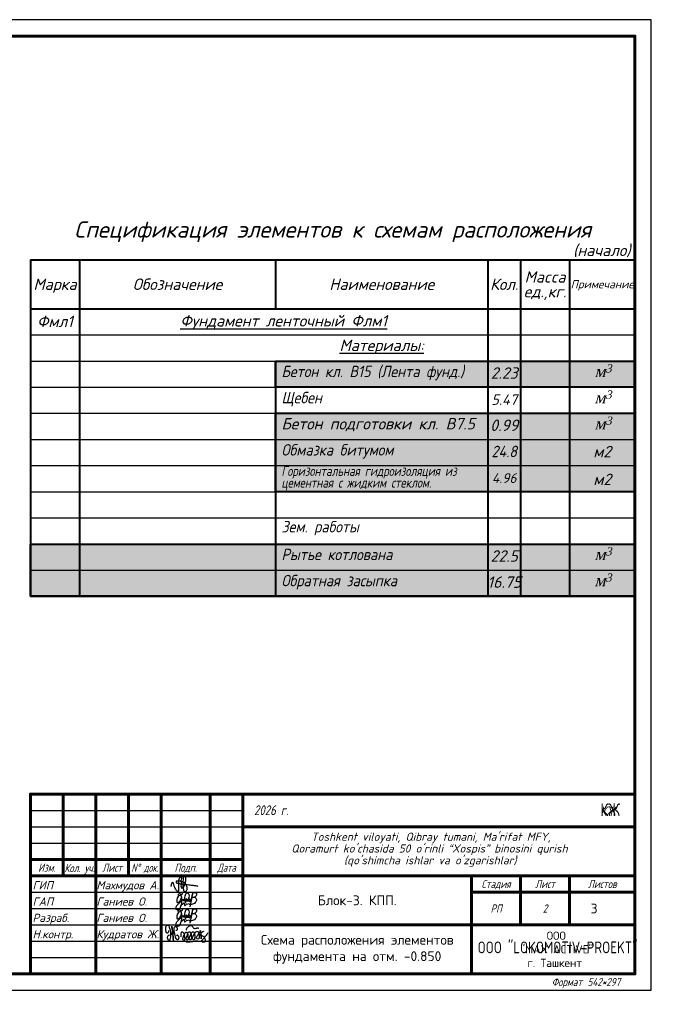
# Model space of a CAD drawing. Header units: millimetres. Extents: x 494616 to 29467618, y -815866 to -785734.
# Tile 9 of 21: x 622523 to 642406, y -815866 to -785734. Entities that reach past the tile are written whole.
import ezdxf
from ezdxf.enums import TextEntityAlignment as Align

# ---------------------------------------------------------------- set-up
doc = ezdxf.new("R2010")
doc.units = ezdxf.units.MM
doc.linetypes.add('CENTER', pattern=[50.8, 31.75, -6.35, 6.35, -6.35])
doc.layers.add('HVA. Текст (Text) RU.0', color=7, linetype='Continuous', lineweight=13)
doc.layers.add('текст', color=7, linetype='Continuous', lineweight=25)
doc.layers.add('RAZMER', color=5, linetype='Continuous')
doc.styles.add('GOST 2.304', font='CS_Gost2304.shx', dxfattribs={"oblique": 15})
doc.styles.add('GOST_R', font='times.ttf')
doc.styles.add('ISO', font='isocpeur.ttf')
doc.styles.add('ISOCPEUR', font='isocpeui.ttf')
doc.styles.add('SPDS1', font='spds.shx', dxfattribs={"width": 0.8})
doc.styles.add('style4', font='isocpeur.ttf', dxfattribs={"height": 350})
doc.styles.add('ГОСТ 250', font='isocpeui.ttf', dxfattribs={"height": 250})
doc.styles.add('ГОСТ 300', font='isocpeui.ttf', dxfattribs={"height": 250})

# ---------------------------------------------------------------- blocks, each defined once
blk = doc.blocks.new('*U867')
at = {"color": 13, "linetype": 'Continuous', "lineweight": 60}
for p, q in [((-180, 60), (-180, 35)), ((-170, 60), (-170, 5)), ((-160, 60), (-160, 35)), ((-150, 60), (-150, 5)), ((-135, 60), (-135, 5)), ((-125, 5), (-125, 59.99)), ((-125, 50), (-5, 50)), ((-190, 40), (-125, 40)), ((-190, 35), (-5, 35)), ((-55, 5), (-55, 35)), ((-55, 35), (-55, 5)), ((-40, 35), (-40, 20)), ((-25, 35), (-25, 20)), ((-55, 30), (-5, 30)), ((-125, 20), (-5, 20))]:
    blk.add_line(p, q, dxfattribs=at)
at = {"color": 0, "linetype": 'Continuous', "lineweight": -2}
for p, q in [((-190, 55), (-125, 55)), ((-190, 50), (-125, 50)), ((-190, 45), (-125, 45)), ((-190, 30), (-125, 30)), ((-190, 25), (-125, 25)), ((-190, 20), (-125, 20)), ((-190, 15), (-125, 15)), ((-190, 10), (-125, 10))]:
    blk.add_line(p, q, dxfattribs=at)
blk.add_lwpolyline([(-541.81, 0), (0, 0), (0, 297), (-541.81, 297), (-541.81, 0)], dxfattribs=at)
at = {"color": 13, "linetype": 'Continuous', "lineweight": 60}
blk.add_lwpolyline([(-521.81, 5), (-5, 5), (-5, 292), (-521.81, 292), (-521.81, 5)], dxfattribs=at)
blk.add_lwpolyline([(-5, 5), (-190, 5), (-190, 60), (-5, 60)], close=True, dxfattribs=at)
at = {"color": 0, "linetype": 'Continuous', "lineweight": -2, "style": 'GOST 2.304', "oblique": 15}
for s, p in [('Изм.', (-185, 37.5)), ('Лист', (-165, 37.5)), ('Подп.', (-142.5, 37.5)), ('Стадия', (-47.5, 32.5)), ('Лист', (-32.5, 32.5)), ('Листов', (-15, 32.5))]:
    blk.add_text(s, height=2.5, dxfattribs=at).set_placement(p, align=Align.MIDDLE_CENTER)
at = {"color": 0, "linetype": 'Continuous', "lineweight": -2, "style": 'GOST 2.304', "oblique": 15, "width": 0.647487}
blk.add_text('Кол. уч.', height=2.5, dxfattribs=at).set_placement((-179.6, 36.13), (-170.35, 36.13), align=Align.FIT)
at = {"color": 0, "linetype": 'Continuous', "lineweight": -2, "style": 'GOST 2.304', "oblique": 15}
for s, width, p in [('N%%d док.', 0.8, (-155, 37.5)), ('Дата', 0.9, (-130, 37.5))]:
    blk.add_text(s, height=2.5, dxfattribs=dict(at, width=width)).set_placement(p, align=Align.MIDDLE_CENTER)
blk.add_text('Формат', height=2.5, dxfattribs=at).set_placement((-21.19, 1.25), align=Align.RIGHT)
for tag, p in [('ДАТА_С7', (-532.61, 275.6)), ('ДАТА_С8', (-527.61, 275.6)), ('ДАТА_С9', (-522.61, 275.6)), ('ФАМИЛИЯ_С7', (-532.61, 240.6)), ('ФАМИЛИЯ_С8', (-527.61, 240.6)), ('ФАМИЛИЯ_С9', (-522.61, 240.6)), ('ДОЛЖНОСТЬ_С7', (-532.61, 220.6)), ('ДОЛЖНОСТЬ_С8', (-527.61, 220.6)), ('ДОЛЖНОСТЬ_С9', (-522.61, 220.6)), ('ДАТА_С4', (-532.61, 210.6)), ('ДАТА_С5', (-527.61, 210.6)), ('ДАТА_С6', (-522.61, 210.6)), ('ФАМИЛИЯ_С4', (-532.61, 175.6)), ('ФАМИЛИЯ_С5', (-527.61, 175.6)), ('ФАМИЛИЯ_С6', (-522.61, 175.6)), ('ДОЛЖНОСТЬ_С4', (-532.61, 155.6)), ('ДОЛЖНОСТЬ_С5', (-527.61, 155.6)), ('ДОЛЖНОСТЬ_С6', (-522.61, 155.6)), ('ДАТА_С1', (-532.61, 145.6)), ('ДАТА_С2', (-527.61, 145.6)), ('ДАТА_С3', (-522.61, 145.6)), ('ФАМИЛИЯ_С1', (-532.61, 110.6)), ('ФАМИЛИЯ_С2', (-527.61, 110.6)), ('ФАМИЛИЯ_С3', (-522.61, 110.6)), ('ДОЛЖНОСТЬ_С1', (-532.61, 90.6)), ('ДОЛЖНОСТЬ_С2', (-527.61, 90.6)), ('ДОЛЖНОСТЬ_С3', (-522.61, 90.6))]:
    blk.add_attdef(tag, p, '', height=2.5, rotation=90, dxfattribs=at)
for tag, p in [('ИЗМЕНЕНИЕ4', (-185, 55.95)), ('УЧАСТОК4', (-175, 55.95)), ('ЛИСТ4', (-165, 55.95)), ('ДОК4', (-155, 55.95)), ('ИЗМЕНЕНИЕ3', (-185, 50.95)), ('УЧАСТОК3', (-175, 50.95)), ('ЛИСТ3', (-165, 50.95)), ('ДОК3', (-155, 50.95)), ('ИЗМЕНЕНИЕ2', (-185, 45.95)), ('УЧАСТОК2', (-175, 45.95)), ('ЛИСТ2', (-165, 45.95)), ('ДОК2', (-155, 45.95)), ('НАИМЕНОВАНИЕ1', (-66.57, 45.54)), ('ИЗМЕНЕНИЕ1', (-185, 40.95)), ('УЧАСТОК1', (-175, 40.95)), ('ЛИСТ1', (-165, 40.95)), ('ДОК1', (-155, 40.95)), ('НАИМЕНОВАНИЕ2', (-66.57, 41.18)), ('НАИМЕНОВАНИЕ3', (-66.57, 36.94)), ('СООРУЖЕНИЕ1', (-89.86, 30.35)), ('СООРУЖЕНИЕ2', (-89.86, 25.99)), ('СООРУЖЕНИЕ3', (-89.86, 21.75)), ('НАИМЕНОВАНИЕ_ЛИСТА1', (-90.36, 15.32)), ('НАИМЕНОВАНИЕ_ЛИСТА2', (-90.36, 10.97)), ('НАИМЕНОВАНИЕ_ЛИСТА3', (-90.36, 6.72))]:
    blk.add_attdef(tag, text='', height=2.5, dxfattribs=at).set_placement(p, align=Align.CENTER)
at = {"color": 0, "linetype": 'Continuous', "lineweight": -2, "style": 'GOST 2.304', "oblique": 15, "flags": 8}
for tag, p in [('ДАТА10', (-130.07, 55.83)), ('ДАТА9', (-130.07, 50.83)), ('ДАТА8', (-130.07, 45.83)), ('ДАТА7', (-130.07, 40.83)), ('ДАТА6', (-130.07, 30.83)), ('ДАТА5', (-130.07, 25.83)), ('ДАТА4', (-130.07, 20.83)), ('ДАТА3', (-130.07, 15.83)), ('ДАТА2', (-130.07, 10.83)), ('ДАТА1', (-130.07, 5.83))]:
    blk.add_attdef(tag, text='', height=2.5, dxfattribs=at).set_placement(p, align=Align.CENTER)
at = {"color": 0, "linetype": 'Continuous', "lineweight": -2, "style": 'GOST 2.304', "oblique": 15}
blk.add_attdef('!ШИФР', text='', height=5, dxfattribs=at).set_placement((-60.29, 52.75), align=Align.RIGHT)
for tag, p, height in [('!РАЗДЕЛ', (-60.07, 52.75), 5), ('ДОЛЖНОСТЬ6', (-188.95, 30.95), 2.5), ('ФАМИЛИЯ6', (-168.95, 30.95), 2.5), ('ДОЛЖНОСТЬ5', (-188.95, 25.95), 2.5), ('ФАМИЛИЯ5', (-168.95, 25.95), 2.5), ('ДОЛЖНОСТЬ4', (-188.95, 20.95), 2.5), ('ФАМИЛИЯ4', (-168.95, 20.95), 2.5), ('ДОЛЖНОСТЬ3', (-188.95, 15.95), 2.5), ('ФАМИЛИЯ3', (-168.95, 15.95), 2.5), ('ДОЛЖНОСТЬ2', (-188.95, 10.95), 2.5), ('ФАМИЛИЯ2', (-168.95, 10.95), 2.5), ('ДОЛЖНОСТЬ1', (-188.95, 5.95), 2.5), ('ФАМИЛИЯ1', (-168.95, 5.95), 2.5)]:
    blk.add_attdef(tag, p, '', height=height, dxfattribs=at)
for tag, p in [('!СТАДИЯ', (-47.46, 25)), ('!НОМЕР', (-32.5, 25)), ('КОЛИЧЕСТВО_ЛИСТОВ', (-15, 25)), ('КОЛИЧЕСТВО_ЛИСТОВ', (-19.29, 13.01))]:
    blk.add_attdef(tag, text='', height=2.5, dxfattribs=at).set_placement(p, align=Align.MIDDLE_CENTER)
at = {"color": 0, "linetype": 'Continuous', "lineweight": -2, "style": 'GOST 2.304', "oblique": 15, "flags": 8}
blk.add_attdef('!ФОРМАТ', (-19.5, 1.25), '', height=2.5, dxfattribs=at)
blk = doc.blocks.new('A$C42D14D62')
at = {"color": 0, "style": 'GOST_R', "oblique": 15}
for s, height, p in [('3', 250, (331, 142)), ('м', 350, (0, 3))]:
    blk.add_text(s, height=height, dxfattribs=at).set_placement(p)
blk = doc.blocks.new('A$C4c4061ee')
at = {"color": 184, "lineweight": 30}
blk.add_spline([(-39.7, -7.1), (-36.8, 4), (-34, 7.9), (-31.2, -0.1), (-24.1, -16.2), (-16.7, -23.5), (-13.9, -23.5), (-12.5, -17.9), (-12.5, 12.7), (-8.3, 24.8), (-4.4, 27), (-3.4, 21.4), (-5.7, 12.9), (-4.4, 8), (-4.4, -10), (-2, -12.6), (3.3, -10), (9.6, 6.1), (12.6, 19.5), (7.6, 28.9), (4.7, 26.6), (2.4, 16.6), (1.1, -1.2), (2.9, -14.2), (6.8, -24.8), (10.9, -24.8), (15, -21.3), (16.5, -17.2), (16.5, -9.9), (12, 2), (5.9, 7.4), (-2.7, 10.3), (-10, 12.1), (-17, 12.1), (-21.5, 11.2), (-22.5, 7.7), (-20, 5.4), (-14, 3.7), (-0.7, 1.8), (11, 0.5), (22.2, -1.2), (37.6, -2.6), (43.5, -3.6), (49.3, -4.5), (54.9, -6.4)], degree=3, dxfattribs=at)
blk = doc.blocks.new('x2')
at = {"color": 184, "lineweight": 30}
for points in [[(78585, 16823), (78585, 16800), (78578, 16780), (78566, 16779), (78552, 16793), (78544, 16821), (78544, 16860), (78552, 16896), (78564, 16910), (78580, 16912), (78601, 16877), (78616, 16818), (78621, 16768), (78619, 16720), (78611, 16676), (78602, 16660), (78593, 16657), (78581, 16669), (78573, 16701), (78576, 16724), (78584, 16740), (78594, 16748), (78603, 16750)], [(78621, 16751), (78648, 16780), (78651, 16827), (78645, 16873), (78641, 16894), (78640, 16890), (78642, 16883), (78649, 16847), (78651, 16827), (78656, 16789), (78660, 16746), (78664, 16706), (78667, 16672), (78670, 16661), (78668, 16666), (78667, 16673), (78662, 16732), (78659, 16755), (78657, 16779), (78656, 16786), (78664, 16778), (78674, 16781), (78681, 16806), (78681, 16850), (78685, 16876), (78696, 16889), (78711, 16888), (78728, 16865), (78731, 16843), (78727, 16825), (78716, 16823), (78709, 16824)], [(78886, 16827), (78881, 16847), (78905, 16877), (78937, 16904), (78959, 16908), (78977, 16898), (78986, 16880), (78997, 16864), (79013, 16858), (79041, 16860), (79061, 16865), (79080, 16864), (79086, 16862)], [(78681, 16802), (78685, 16767), (78695, 16721), (78707, 16692), (78720, 16679), (78739, 16676), (78754, 16683), (78761, 16706), (78756, 16725), (78748, 16738), (78736, 16746), (78724, 16744), (78721, 16737)], [(78797, 16717), (78799, 16789), (78806, 16801), (78818, 16800), (78841, 16772), (78848, 16732), (78854, 16681), (78849, 16663), (78835, 16661), (78825, 16677), (78828, 16710), (78841, 16744), (78856, 16774), (78870, 16795), (78889, 16793), (78903, 16760), (78909, 16701), (78909, 16673), (78892, 16667), (78877, 16683), (78882, 16713), (78895, 16740), (78901, 16769), (78910, 16791), (78930, 16803), (78950, 16791), (78958, 16755), (78963, 16717), (78965, 16682), (78952, 16673), (78932, 16676), (78931, 16706), (78946, 16742), (78966, 16782), (78978, 16800), (79002, 16799), (79017, 16771), (79021, 16716), (79017, 16685), (79006, 16671), (78991, 16674), (78983, 16708), (78998, 16742), (79019, 16775), (79039, 16800), (79068, 16805), (79086, 16776), (79091, 16716), (79082, 16687), (79061, 16684), (79050, 16697), (79066, 16740), (79088, 16767), (79107, 16798), (79110, 16823), (79111, 16819), (79125, 16691), (79125, 16695), (79121, 16755), (79122, 16767), (79132, 16785), (79154, 16805), (79162, 16810), (79158, 16808)], [(79121, 16760), (79131, 16746), (79145, 16737), (79160, 16728), (79174, 16710), (79187, 16686), (79192, 16665), (79190, 16644), (79182, 16633), (79161, 16630), (79145, 16632), (79135, 16643), (79134, 16657), (79144, 16670), (79157, 16684), (79172, 16700), (79187, 16716), (79206, 16740), (79225, 16769), (79240, 16791)], [(78879, 16636), (78919, 16635), (78966, 16642), (79009, 16647), (79042, 16654), (79068, 16654)]]:
    blk.add_spline(points, degree=3, dxfattribs=at)
blk = doc.blocks.new('Odil Ganiyev')
at = {"color": 184, "lineweight": 30}
for points in [[(278009, -189095), (278081, -189029), (278139, -189055), (278204, -188993)], [(278218, -189288), (278220, -189298), (278251, -189229), (278258, -189294), (278315, -189206), (278295, -189231), (278320, -189288), (278380, -189198), (278355, -189239), (278384, -189286), (278449, -189192), (278428, -189223), (278438, -189281), (278515, -189197), (278494, -189208), (278505, -189282), (278604, -188932), (278563, -189514)], [(278174, -189155), (278173, -189633), (278135, -189699), (278036, -189702), (278008, -189605), (278074, -189469), (278128, -189405), (278218, -189288)], [(278213, -189509), (278316, -189388), (278340, -189483), (278421, -189425), (278521, -189382)]]:
    blk.add_spline(points, degree=3, dxfattribs=at)
for points, knots in [([(278396, -189316), (278466, -189243), (278495, -189145), (278487, -189009), (278378, -188944), (278332, -188998), (278319, -189020), (278305, -189050), (278280, -189134), (278300, -189288), (278388, -189386)], [0, 0, 0, 0, 210.331661, 341.544209, 437.993539, 521.209993, 521.209993, 521.209993, 602.643394, 823.015149, 823.015149, 823.015149, 823.015149]), ([(278617, -189118), (278680, -189058), (278780, -189127), (278817, -189262), (278675, -189400), (278595, -189412), (278531, -189410)], [498.211239, 498.211239, 498.211239, 498.211239, 560.962433, 628.560844, 789.184895, 992.203079, 992.203079, 992.203079, 992.203079]), ([(278604, -188939), (278630, -188908), (278658, -188890), (278746, -188897), (278776, -188980), (278743, -189054), (278691, -189101), (278617, -189118)], [0, 0, 0, 0, 59.301687, 137.83445, 232.671471, 306.955654, 371.443461, 371.443461, 371.443461, 371.443461]), ([(278093, -189111), (278063, -189124), (277979, -189180), (277976, -189469), (278121, -189357), (278159, -189260), (278167, -189222)], [0, 0, 0, 0, 84.01965, 319.3343, 434.006974, 519.963926, 519.963926, 519.963926, 519.963926]), ([(278167, -189222), (278181, -189151), (278171, -189084), (278111, -189103), (278093, -189111)], [526.826092, 526.826092, 526.826092, 526.826092, 665.559085, 706.396126, 706.396126, 706.396126, 706.396126])]:
    blk.add_open_spline(points, degree=3, knots=knots, dxfattribs=at)
blk = doc.blocks.new('sdfbee333')
for name, p, xscale, yscale, zscale in [('A$C4c4061ee', (-5236, 1235), 8.662286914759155, 8.662286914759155, 8.662286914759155), ('x2', (-151986, -31497), 1.86192246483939, 1.86192246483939, 1.86192246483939)]:
    blk.add_blockref(name, p, dxfattribs=dict(xscale=xscale, yscale=yscale, zscale=zscale))
at = {"xscale": 0.7425847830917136, "yscale": 0.7425847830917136, "zscale": 0.7425847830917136, "rotation": 351.5695638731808}
for p in [(-189002, 170084), (-189002, 169584)]:
    blk.add_blockref('Odil Ganiyev', p, dxfattribs=at)
at = {"ltscale": 100, "style": 'ГОСТ 300', "width": 0.8}
for s, p in [('2026 г.', (-3042, 3357)), ('КЖ', (7559, 3328))]:
    blk.add_text(s, height=300, dxfattribs=at).set_placement(p)
at = {"linetype": 'Continuous', "lineweight": 25, "style": 'ГОСТ 250'}
for s, p in [('ГИП', (-9822, 1088)), ('Махмудов А.', (-7867, 1088)), ('ГАП', (-9822, 588)), ('Ганиев О.', (-7867, 588)), ('Разраб.', (-9823, 88)), ('Ганиев О.', (-7867, 88)), ('Н.контр.', (-9822, -412)), ('Кудратов Ж.', (-7867, -412))]:
    blk.add_text(s, height=250, dxfattribs=at).set_placement(p)
at = {"ltscale": 100, "insert": (-3261, 2821), "char_height": 250, "width": 11326.72, "attachment_point": 1, "line_spacing_factor": 0.862598, "style": 'ГОСТ 300'}
blk.add_mtext("\\pi1966.0095;Toshkent viloyati, Qibray tumani, Ma'rifat MFY, \\P\\pi1357.77087;Qoramurt ko'chasida 50 o'rinli “Xospis” binosini qurish \\P\\pi2970.74435;(qo'shimcha ishlar va o'zgarishlar) ", dxfattribs=at)
at = {"color": 5, "insert": (7364, 500), "char_height": 300, "width": 1500, "attachment_point": 5, "style": 'style4'}
blk.add_mtext('3', dxfattribs=at)
at = {"ltscale": 100, "insert": (3140, -206), "char_height": 250, "width": 6095.63, "attachment_point": 1, "style": 'ГОСТ 300'}
blk.add_mtext('\\pi2772.81725;{\\fISOCPEUR|b0|i0|c204|p34;ООО \\P\\pi1972.81725;"MAX ACTIVE" \\P\\pi2185.31725;г. Ташкент}', dxfattribs=at)
at = {"layer": 'текст', "color": 0, "lineweight": 25, "insert": (114, 750), "char_height": 300, "width": 7000, "attachment_point": 5, "style": 'style4'}
blk.add_mtext('Блок-3. КПП.', dxfattribs=at)

msp = doc.modelspace()

# ---------------------------------------------------------------- hatches: boundary and pattern name
at = {"lineweight": 40, "ltscale": 100}
h = msp.add_hatch(color=253, dxfattribs=at)
h.dxf.hatch_style = 1
h.paths.add_polyline_path([(630353.471, -796179.977), (641353.471, -796179.977), (641353.471, -796979.977), (630353.471, -796979.977)])
h = msp.add_hatch(color=253, dxfattribs=at)
h.dxf.hatch_style = 1
h.paths.add_polyline_path([(630353.471, -797779.977), (641353.471, -797779.977), (641353.471, -800179.977), (630353.471, -800179.977)])
h = msp.add_hatch(color=253, dxfattribs=at)
h.dxf.hatch_style = 1
h.paths.add_polyline_path([(622853.471, -801779.977), (641353.471, -801779.977), (641353.471, -803379.977), (622853.471, -803379.977)])

# ---------------------------------------------------------------- linework, layer by layer
at = {"color": 1, "lineweight": 40, "ltscale": 100}
for points in [[(630353.471, -796179.977), (641353.471, -796179.977), (641353.471, -796979.977), (630353.471, -796979.977)], [(630353.471, -797779.977), (641353.471, -797779.977), (641353.471, -800179.977), (630353.471, -800179.977)], [(622853.471, -801779.977), (641353.471, -801779.977), (641353.471, -803379.977), (622853.471, -803379.977)]]:
    msp.add_lwpolyline(points, close=True, dxfattribs=at)
at = {"layer": 'текст', "lineweight": 40}
for p, q in [((622853.471, -793079.977), (641353.471, -793079.977)), ((622853.471, -793079.977), (622853.471, -803379.977)), ((624353.471, -793079.977), (624353.471, -803379.977)), ((630353.471, -793079.977), (630353.471, -794579.977)), ((636853.471, -793079.977), (636853.471, -803379.977)), ((637853.471, -793079.977), (637853.471, -803379.977)), ((639353.471, -793079.977), (639353.471, -803379.977)), ((641353.471, -793079.977), (641353.471, -803379.977)), ((622853.471, -794579.977), (641353.471, -794579.977)), ((630353.471, -796179.977), (630353.471, -803379.977)), ((622853.471, -803379.977), (641353.471, -803379.977))]:
    msp.add_line(p, q, dxfattribs=at)
at = {"layer": 'текст'}
for p, q in [((622853.471, -795379.977), (641353.471, -795379.977)), ((622853.471, -795379.977), (641353.471, -795379.977)), ((622853.471, -795379.977), (641353.471, -795379.977)), ((622853.471, -796179.977), (641353.471, -796179.977)), ((622853.471, -796979.977), (641353.471, -796979.977)), ((622853.471, -797779.977), (641353.471, -797779.977)), ((622853.471, -798579.977), (641353.471, -798579.977)), ((622853.471, -799379.977), (641353.471, -799379.977)), ((622853.471, -800179.977), (641353.471, -800179.977)), ((622853.471, -800979.977), (641353.471, -800979.977)), ((622853.471, -801779.977), (641353.471, -801779.977)), ((622853.471, -802579.977), (641353.471, -802579.977))]:
    msp.add_line(p, q, dxfattribs=at)

# ---------------------------------------------------------------- block references
for p in [(576337.51, -813434.206), (632739.606, -813434.206)]:
    msp.add_blockref('sdfbee333', p)
at = {"layer": 'RAZMER'}
ref = msp.add_blockref('*U867', (641853.471, -815434.206), dxfattribs=dict(at, xscale=100, yscale=100, zscale=100))
ref.add_attrib('!ФОРМАТ', '542*297', (639903.471, -815309.206), dxfattribs={"layer": '0', "color": 0, "linetype": 'Continuous', "lineweight": -2, "height": 250, "style": 'GOST 2.304', "oblique": 15})
ref.add_attrib('!НОМЕР', '2', dxfattribs={"layer": '0', "color": 0, "linetype": 'Continuous', "lineweight": -2, "height": 250, "style": 'GOST 2.304', "oblique": 15}).set_placement((638603.471, -812934.206), align=Align.MIDDLE_CENTER)
ref.add_attrib('!СТАДИЯ', 'РП', dxfattribs={"layer": '0', "color": 0, "linetype": 'Continuous', "lineweight": -2, "height": 250, "style": 'GOST 2.304', "oblique": 15}).set_placement((637107.735, -812934.206), align=Align.MIDDLE_CENTER)
at = {"layer": 'текст'}
for p in [(640119.37, -796673.111), (640119.37, -797473.111), (640119.37, -798273.111), (640119.37, -802273.111), (640119.37, -803073.111)]:
    msp.add_blockref('A$C42D14D62', p, dxfattribs=at)

# ---------------------------------------------------------------- texts
at = {"color": 0, "style": 'ISOCPEUR'}
msp.add_text('4.96', height=300, dxfattribs=at).set_placement((637353.471, -799911.796), align=Align.CENTER)
at = {"ltscale": 2, "insert": (632853.471, -814184.206), "char_height": 300, "width": 7000, "attachment_point": 5, "style": 'ISO'}
msp.add_mtext('{\\C0;Схема расположения элементов фундамента на отм. -0.850}', dxfattribs=at)
at = {"layer": 'HVA. Текст (Text) RU.0', "color": 7, "linetype": 'CENTER', "attachment_point": 4, "style": 'SPDS1'}
for s, insert, char_height, width in [('\\pi18268.08077;{\\fISOCPEUR|b0|i0|c204|p34;ООО "MAX ACTIVE" }', (494420.888, -790268.257), 1585.74441, 51251.86964), ("\\pi959.55897;{\\fISOCPEUR|b0|i1|c204|p34;\\W1;\\C256;Toshkent viloyati, Qibray tumani, Ma'rifat MFY, \\P\\pi775.54382;Qoramurt ko'chasida 50 o'rinli “Xospis” binosini \\P\\pi10012.09685;qurish \\P\\pi3772.81655;(qo'shimcha ishlar va o'zgarishlar)} ", (508598.823, -798768.686), 700, 22624.26946)]:
    msp.add_mtext(s, dxfattribs=dict(at, insert=insert, char_height=char_height, width=width))
at = {"layer": 'текст', "style": 'ISOCPEUR'}
for s, height, p in [('Спецификация элементов к схемам расположения', 500, (632103.471, -792402.952)), ('(начало)', 350, (640338.995, -792966.94)), ('Фмл1', 350, (623603.471, -795143.832)), ('%%UМатериалы:', 350, (633603.471, -795873.75)), ('2.23', 350, (637353.471, -796722.123)), ('5.47', 320, (637353.471, -797522.123)), ('0.99', 350, (637353.471, -798322.123)), ('м2', 350, (640353.471, -799125.551)), ('м2', 350, (640353.471, -799975.551)), ('22.5', 350, (637353.471, -802322.123)), ('16.75', 350, (637353.471, -803122.123))]:
    msp.add_text(s, height=height, dxfattribs=at).set_placement(p, align=Align.CENTER)
for s, height, p in [('Марка', 350, (623603.471, -793829.977)), ('Обозначение', 350, (627353.471, -793829.977)), ('Наименование', 350, (633603.471, -793829.977)), ('Кол.', 350, (637353.471, -793829.977)), ('Macca', 350, (638603.471, -793604.977)), ('ед.,кг.', 350, (638603.471, -794054.977)), ('Примечание', 250, (640353.471, -793829.977))]:
    msp.add_text(s, height=height, dxfattribs=at).set_placement(p, align=Align.MIDDLE_CENTER)
at = {"layer": 'текст', "color": 3, "style": 'ISOCPEUR'}
msp.add_text('%%UФундамент ленточный Флм1', height=350, dxfattribs=at).set_placement((630603.471, -795123.75), align=Align.CENTER)
at = {"layer": 'текст', "style": 'ISOCPEUR'}
for s, height, width, p in [('Бетон кл. В15 (Лента фунд.)', 350, 0.9, (630534.94, -796673.75)), ('Щебен', 350, 0.9, (630534.94, -797473.75)), ('Обмазка битумом ', 350, 0.9, (630534.94, -799073.75)), ('Горизонтальная гидроизоляция из', 300, 0.8, (630534.94, -799695.815)), ('цементная с жидким стеклом.', 300, 0.8, (630534.94, -800054.123)), ('Зем. работы', 350, 0.9, (630534.94, -801423.75)), ('Рытье котлована', 350, 0.9, (630534.94, -802273.75)), ('Обратная засыпка', 350, 0.9, (630534.94, -803073.75))]:
    msp.add_text(s, height=height, dxfattribs=dict(at, width=width)).set_placement(p)
msp.add_text('Бетон подготовки кл. В7.5', height=350, dxfattribs=at).set_placement((630534.94, -798273.75))
at = {"layer": 'текст', "style": 'ISOCPEUR', "width": 0.9}
msp.add_text('24.8', height=350, dxfattribs=at).set_placement((637353.471, -799122.123), align=Align.CENTER)
at = {"layer": 'текст', "color": 0, "lineweight": 25, "style": 'style4', "width": 0.8}
for s, height, p in [('КЖ', 390, (640298.819, -810106.261)), ('OOO "LOKOMOTIV-PROEKT"', 360, (636538.363, -814304.887))]:
    msp.add_text(s, height=height, dxfattribs=at).set_placement(p)
at = {"layer": 'текст', "insert": (603111.185, -807819.51), "char_height": 350, "attachment_point": 1, "style": 'ISOCPEUR'}
msp.add_mtext_dynamic_manual_height_columns('\\pi7312.2;{\\LПримечания:\\P\\pi-1050,l1050,t1050;}1.^IБетонирование допускается после установок всех выпускаемых стержней в вертикальные конструкции.\\P9.^IВсе бетонные и железобетонные конструкции находящиеся в грунте выполнять на сульфатостойком портландцементе по ГОСТ 22266-94 марки W4.\\P1.^IВсе железобетонное и бетонные конструкции соприкасающиеся с грунтом, обмазать горячим битумом за 2 раза.\\P2.^IВсе насыпные грунты подлежат удалению из - под основания фундамента с заменой чистым грунтом.', width=18510.45346, gutter_width=0, heights=[8968.663], dxfattribs=at)

doc.saveas('drawing.dxf')
